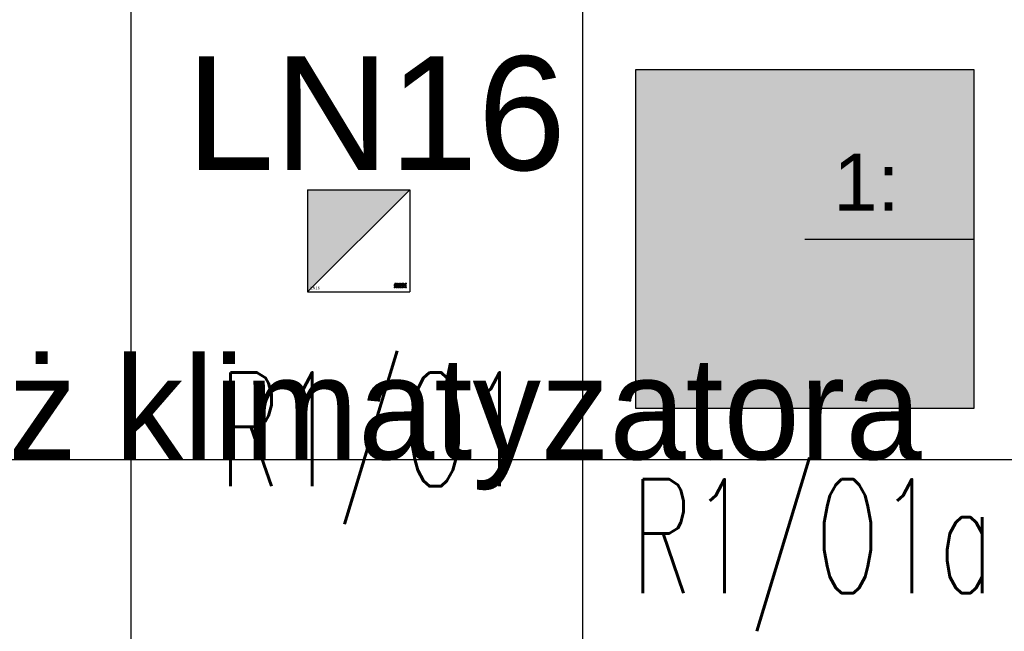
# Model space of a CAD drawing. Header units: millimetres. Extents: x -94648 to 68781, y -29623 to 11990.
# Tile 26 of 181: x -36399 to -36226, y -13972 to -13864. Entities that reach past the tile are written whole.
import ezdxf
from ezdxf.enums import TextEntityAlignment as Align

# ---------------------------------------------------------------- set-up
doc = ezdxf.new("R2010")
doc.units = ezdxf.units.MM
doc.linetypes.add('BUD', pattern=[0])
for name, color, linetype in [('-podklad', 8, 'Continuous'), ('AX - OPISY', 3, 'Continuous'), ('AX - OPRAWY  EWAKUACYJNE', 5, 'Continuous'), ('HATCH', 204, 'Continuous'), ('rexp_Leuchten_Besch', 7, 'Continuous'), ('rexp_Oprawy', 7, 'Continuous')]:
    doc.layers.add(name, color=color, linetype=linetype)
for name, color, linetype, lineweight in [('6_TEXTS', 7, 'Continuous', 13), ('AX - ADRESACJA', 4, 'Continuous', 5), ('IE_oswietlenie_nr_obw', 51, 'Continuous', 20)]:
    doc.layers.add(name, color=color, linetype=linetype, lineweight=lineweight)
doc.styles.add('ARIAL 1.0', font='arial.ttf')
doc.styles.add('ROMANS', font='romans.shx', dxfattribs={"width": 0.75, "height": 10})
doc.styles.get("Standard").update_dxf_attribs({"font": 'arial.ttf'})
doc.styles.add('temp', font='tahoma.ttf', dxfattribs={"height": 12})

# ---------------------------------------------------------------- blocks, each defined once
blk = doc.blocks.new('Goscim_parter')
at = {"layer": 'HATCH', "linetype": 'BUD'}
h = blk.add_hatch(dxfattribs=at)
h.set_pattern_fill('ANSI37', color=8, scale=25, angle=45)
h.set_pattern_definition([(90, (-45348.77, -1321.09), (-79.375, 0), []), (180, (-45348.77, -1321.09), (0, -79.375), [])])
h.paths.add_polyline_path([(-36586.06, -12833.74), (-36586.06, -14283.74), (-35303.06, -14283.74), (-35303.06, -12833.74)])
at = {"layer": '6_TEXTS', "color": 8, "insert": (-36240.45, -13923.65), "char_height": 18, "width": 364.9326, "attachment_point": 3, "style": 'temp'}
blk.add_mtext('{\\fCentury Gothic|b0|i0|c238|p34;montaż klimatyzatora}', dxfattribs=at)
blk = doc.blocks.new('rexp_lib_5')
at = {"layer": 'rexp_Oprawy', "true_color": 0xffff00}
blk.add_hatch(color=2, dxfattribs=at).paths.add_polyline_path([(-0.2975, -0.2975), (0.2975, -0.2975), (0.2975, 0.2975), (-0.2975, 0.2975)])
at = {"layer": 'rexp_Oprawy', "color": 2, "true_color": 0xffff00}
blk.add_lwpolyline([(-0.2975, -0.2975), (0.2975, -0.2975), (0.2975, 0.2975), (-0.2975, 0.2975)], close=True, dxfattribs=at)
at = {"layer": 'rexp_Oprawy', "color": 7}
blk.add_lwpolyline([(-0.2975, -0.2975), (0.2975, -0.2975), (0.2975, 0.2975), (-0.2975, 0.2975)], close=True, dxfattribs=at)
blk.add_lwpolyline([(0, 0), (0.2975, 0)], dxfattribs=at)
at = {"layer": 'rexp_Leuchten_Besch', "flags": 8}
blk.add_attdef('Label', (0.05, 0.05), '', height=0.1, dxfattribs=at)
blk = doc.blocks.new('AX - OPRAWY')
at = {"layer": 'AX - OPRAWY  EWAKUACYJNE', "lineweight": 5}
for points in [[(2911.5, 461.85), (2911.5, 461.56), (2911.67, 461.38), (2912.19, 461.38), (2912.36, 461.53), (2912.36, 462.2), (2912.13, 462.42), (2911.65, 462.42), (2911.65, 462.27), (2912.07, 462.27), (2912.21, 462.14), (2912.21, 461.59), (2912.13, 461.52), (2911.74, 461.52), (2911.65, 461.62), (2911.65, 461.79), (2911.73, 461.88), (2912.07, 461.88), (2912.07, 462.02), (2911.67, 462.02)], [(2911.5, 461.08), (2911.5, 460.82), (2911.69, 460.82), (2911.69, 460.85), (2911.53, 460.85), (2911.53, 460.94), (2911.67, 460.94), (2911.67, 460.96), (2911.53, 460.96), (2911.53, 461.05), (2911.69, 461.05), (2911.69, 461.08)], [(2911.75, 461.08), (2911.75, 460.82), (2911.78, 460.82), (2911.78, 461.03), (2911.87, 460.89), (2911.87, 460.89), (2911.97, 461.03), (2911.97, 460.82), (2912, 460.82), (2912, 461.08), (2911.97, 461.08), (2911.87, 460.94), (2911.78, 461.08)], [(2912.06, 461.08), (2912.06, 460.82), (2912.25, 460.82), (2912.25, 460.85), (2912.09, 460.85), (2912.09, 460.94), (2912.23, 460.94), (2912.23, 460.96), (2912.09, 460.96), (2912.09, 461.05), (2912.25, 461.05), (2912.25, 461.08)], [(2912.56, 460.95), (2912.56, 460.94), (2912.56, 460.93), (2912.56, 460.93), (2912.56, 460.92), (2912.57, 460.91), (2912.57, 460.91), (2912.57, 460.9), (2912.57, 460.9), (2912.57, 460.89), (2912.58, 460.88), (2912.58, 460.88), (2912.58, 460.87), (2912.59, 460.87), (2912.59, 460.86), (2912.59, 460.86), (2912.6, 460.85), (2912.6, 460.85), (2912.61, 460.84), (2912.61, 460.84), (2912.62, 460.84), (2912.62, 460.83), (2912.63, 460.83), (2912.63, 460.83), (2912.64, 460.82), (2912.65, 460.82), (2912.65, 460.82), (2912.66, 460.82), (2912.67, 460.82), (2912.67, 460.82), (2912.68, 460.82), (2912.69, 460.81), (2912.69, 460.81), (2912.7, 460.81), (2912.71, 460.82), (2912.72, 460.82), (2912.73, 460.82), (2912.73, 460.82), (2912.74, 460.82), (2912.75, 460.82), (2912.75, 460.83), (2912.76, 460.83), (2912.77, 460.83), (2912.77, 460.84), (2912.78, 460.84), (2912.78, 460.84), (2912.79, 460.85), (2912.79, 460.85), (2912.8, 460.85), (2912.8, 460.96), (2912.69, 460.96), (2912.69, 460.93), (2912.77, 460.93), (2912.77, 460.87), (2912.77, 460.86), (2912.76, 460.86), (2912.76, 460.86), (2912.76, 460.86), (2912.75, 460.85), (2912.75, 460.85), (2912.74, 460.85), (2912.74, 460.85), (2912.73, 460.85), (2912.73, 460.85), (2912.72, 460.84), (2912.72, 460.84), (2912.71, 460.84), (2912.71, 460.84), (2912.7, 460.84), (2912.7, 460.84), (2912.69, 460.84), (2912.68, 460.84), (2912.68, 460.84), (2912.67, 460.84), (2912.67, 460.84), (2912.66, 460.85), (2912.66, 460.85), (2912.65, 460.85), (2912.65, 460.85), (2912.64, 460.85), (2912.64, 460.86), (2912.64, 460.86), (2912.63, 460.86), (2912.63, 460.86), (2912.62, 460.87), (2912.62, 460.87), (2912.62, 460.88), (2912.61, 460.88), (2912.61, 460.88), (2912.61, 460.89), (2912.61, 460.89), (2912.6, 460.9), (2912.6, 460.9), (2912.6, 460.91), (2912.6, 460.91), (2912.6, 460.92), (2912.6, 460.92), (2912.59, 460.93), (2912.59, 460.93), (2912.59, 460.94), (2912.59, 460.94), (2912.59, 460.95), (2912.59, 460.95), (2912.59, 460.96), (2912.59, 460.96), (2912.59, 460.97), (2912.59, 460.97), (2912.6, 460.98), (2912.6, 460.98), (2912.6, 460.99), (2912.6, 460.99), (2912.6, 461), (2912.6, 461), (2912.61, 461), (2912.61, 461.01), (2912.61, 461.01), (2912.61, 461.02), (2912.62, 461.02), (2912.62, 461.02), (2912.62, 461.03), (2912.63, 461.03), (2912.63, 461.04), (2912.63, 461.04), (2912.64, 461.04), (2912.64, 461.04), (2912.65, 461.05), (2912.65, 461.05), (2912.66, 461.05), (2912.66, 461.05), (2912.67, 461.05), (2912.67, 461.05), (2912.68, 461.06), (2912.68, 461.06), (2912.69, 461.06), (2912.69, 461.06), (2912.7, 461.06), (2912.7, 461.06), (2912.71, 461.06), (2912.72, 461.05), (2912.72, 461.05), (2912.73, 461.05), (2912.73, 461.05), (2912.74, 461.05), (2912.74, 461.05), (2912.75, 461.04), (2912.75, 461.04), (2912.76, 461.04), (2912.76, 461.04), (2912.76, 461.03), (2912.77, 461.03), (2912.77, 461.03), (2912.79, 461.05), (2912.78, 461.05), (2912.78, 461.06), (2912.77, 461.06), (2912.77, 461.06), (2912.76, 461.07), (2912.76, 461.07), (2912.75, 461.07), (2912.75, 461.07), (2912.74, 461.08), (2912.74, 461.08), (2912.73, 461.08), (2912.72, 461.08), (2912.72, 461.08), (2912.71, 461.08), (2912.7, 461.08), (2912.69, 461.08), (2912.69, 461.08), (2912.68, 461.08), (2912.67, 461.08), (2912.66, 461.08), (2912.66, 461.08), (2912.65, 461.08), (2912.65, 461.08), (2912.64, 461.07), (2912.63, 461.07), (2912.63, 461.07), (2912.62, 461.06), (2912.62, 461.06), (2912.61, 461.06), (2912.61, 461.05), (2912.6, 461.05), (2912.6, 461.04), (2912.59, 461.04), (2912.59, 461.03), (2912.59, 461.03), (2912.58, 461.02), (2912.58, 461.02), (2912.58, 461.01), (2912.57, 461.01), (2912.57, 461), (2912.57, 460.99), (2912.57, 460.99), (2912.57, 460.98), (2912.56, 460.98), (2912.56, 460.97), (2912.56, 460.96), (2912.56, 460.96), (2912.56, 460.95)], [(2912.58, 461.53), (2912.74, 461.38), (2913.09, 461.38), (2913.19, 461.48), (2913.3, 461.38), (2913.63, 461.38), (2913.8, 461.53), (2913.8, 462.42), (2913.65, 462.42), (2913.65, 461.59), (2913.58, 461.52), (2913.35, 461.52), (2913.26, 461.61), (2913.26, 462.42), (2913.12, 462.42), (2913.12, 461.61), (2913.03, 461.52), (2912.8, 461.52), (2912.72, 461.59), (2912.72, 462.42), (2912.58, 462.42)], [(2912.85, 461.08), (2912.85, 460.82), (2913.04, 460.82), (2913.04, 460.85), (2912.88, 460.85), (2912.88, 460.94), (2913.02, 460.94), (2913.02, 460.96), (2912.88, 460.96), (2912.88, 461.05), (2913.04, 461.05), (2913.04, 461.08)], [(2913.1, 461.08), (2913.1, 460.82), (2913.13, 460.82), (2913.13, 461.03), (2913.3, 460.82), (2913.32, 460.82), (2913.32, 461.08), (2913.29, 461.08), (2913.29, 460.87), (2913.13, 461.08)], [(2913.36, 460.95), (2913.36, 460.94), (2913.36, 460.93), (2913.36, 460.93), (2913.36, 460.92), (2913.36, 460.91), (2913.37, 460.91), (2913.37, 460.9), (2913.37, 460.9), (2913.37, 460.89), (2913.37, 460.88), (2913.38, 460.88), (2913.38, 460.87), (2913.38, 460.87), (2913.39, 460.86), (2913.39, 460.86), (2913.4, 460.85), (2913.4, 460.85), (2913.41, 460.84), (2913.41, 460.84), (2913.42, 460.84), (2913.42, 460.83), (2913.43, 460.83), (2913.43, 460.83), (2913.44, 460.82), (2913.44, 460.82), (2913.45, 460.82), (2913.46, 460.82), (2913.46, 460.82), (2913.47, 460.82), (2913.48, 460.82), (2913.48, 460.81), (2913.49, 460.81), (2913.5, 460.81), (2913.51, 460.82), (2913.51, 460.82), (2913.52, 460.82), (2913.53, 460.82), (2913.54, 460.82), (2913.54, 460.82), (2913.55, 460.83), (2913.56, 460.83), (2913.56, 460.83), (2913.57, 460.84), (2913.57, 460.84), (2913.58, 460.85), (2913.58, 460.85), (2913.59, 460.86), (2913.59, 460.86), (2913.58, 460.88), (2913.57, 460.87), (2913.57, 460.87), (2913.56, 460.87), (2913.56, 460.86), (2913.55, 460.86), (2913.55, 460.86), (2913.54, 460.85), (2913.54, 460.85), (2913.53, 460.85), (2913.53, 460.85), (2913.52, 460.85), (2913.52, 460.84), (2913.51, 460.84), (2913.5, 460.84), (2913.5, 460.84), (2913.49, 460.84), (2913.49, 460.84), (2913.48, 460.84), (2913.48, 460.84), (2913.47, 460.84), (2913.47, 460.84), (2913.46, 460.85), (2913.46, 460.85), (2913.45, 460.85), (2913.45, 460.85), (2913.44, 460.85), (2913.44, 460.86), (2913.43, 460.86), (2913.43, 460.86), (2913.43, 460.87), (2913.42, 460.87), (2913.42, 460.87), (2913.42, 460.88), (2913.41, 460.88), (2913.41, 460.88), (2913.41, 460.89), (2913.4, 460.89), (2913.4, 460.9), (2913.4, 460.9), (2913.4, 460.91), (2913.4, 460.91), (2913.39, 460.92), (2913.39, 460.92), (2913.39, 460.93), (2913.39, 460.93), (2913.39, 460.94), (2913.39, 460.94), (2913.39, 460.95), (2913.39, 460.95), (2913.39, 460.96), (2913.39, 460.96), (2913.39, 460.97), (2913.39, 460.97), (2913.39, 460.98), (2913.39, 460.98), (2913.4, 460.99), (2913.4, 460.99), (2913.4, 461), (2913.4, 461), (2913.4, 461.01), (2913.41, 461.01), (2913.41, 461.01), (2913.41, 461.02), (2913.42, 461.02), (2913.42, 461.03), (2913.42, 461.03), (2913.43, 461.03), (2913.43, 461.04), (2913.43, 461.04), (2913.44, 461.04), (2913.44, 461.04), (2913.45, 461.05), (2913.45, 461.05), (2913.46, 461.05), (2913.46, 461.05), (2913.47, 461.05), (2913.47, 461.05), (2913.48, 461.06), (2913.48, 461.06), (2913.49, 461.06), (2913.49, 461.06), (2913.5, 461.06), (2913.5, 461.06), (2913.51, 461.06), (2913.52, 461.05), (2913.52, 461.05), (2913.53, 461.05), (2913.53, 461.05), (2913.54, 461.05), (2913.54, 461.04), (2913.55, 461.04), (2913.55, 461.04), (2913.56, 461.04), (2913.56, 461.03), (2913.56, 461.03), (2913.57, 461.02), (2913.57, 461.02), (2913.59, 461.04), (2913.59, 461.05), (2913.58, 461.05), (2913.58, 461.06), (2913.57, 461.06), (2913.57, 461.06), (2913.56, 461.07), (2913.56, 461.07), (2913.55, 461.07), (2913.54, 461.07), (2913.54, 461.08), (2913.53, 461.08), (2913.52, 461.08), (2913.52, 461.08), (2913.51, 461.08), (2913.5, 461.08), (2913.49, 461.08), (2913.48, 461.08), (2913.48, 461.08), (2913.47, 461.08), (2913.46, 461.08), (2913.46, 461.08), (2913.45, 461.08), (2913.44, 461.08), (2913.44, 461.07), (2913.43, 461.07), (2913.43, 461.07), (2913.42, 461.06), (2913.42, 461.06), (2913.41, 461.06), (2913.41, 461.05), (2913.4, 461.05), (2913.4, 461.04), (2913.39, 461.04), (2913.39, 461.03), (2913.38, 461.03), (2913.38, 461.02), (2913.38, 461.02), (2913.37, 461.01), (2913.37, 461.01), (2913.37, 461), (2913.37, 461), (2913.37, 460.99), (2913.36, 460.98), (2913.36, 460.98), (2913.36, 460.97), (2913.36, 460.96), (2913.36, 460.96), (2913.36, 460.95)], [(2913.61, 461.08), (2913.72, 460.92), (2913.72, 460.82), (2913.75, 460.82), (2913.75, 460.92), (2913.86, 461.08), (2913.82, 461.08), (2913.73, 460.95), (2913.65, 461.08)], [(2915.19, 461.96), (2914.99, 462.16), (2914.99, 461.95), (2915.08, 461.86), (2914.75, 461.52), (2914.31, 461.52), (2914.16, 461.66), (2914.16, 462.14), (2914.31, 462.27), (2914.67, 462.27), (2914.77, 462.18), (2914.77, 462.04), (2914.67, 461.95), (2914.31, 461.95), (2914.31, 461.81), (2914.73, 461.81), (2914.92, 461.98), (2914.92, 462.23), (2914.73, 462.42), (2914.25, 462.42), (2914.02, 462.2), (2914.02, 461.6), (2914.25, 461.38), (2914.81, 461.38), (2915.19, 461.76), (2915.57, 461.38), (2915.77, 461.38), (2915.29, 461.86), (2915.6, 462.17), (2915.6, 462.02), (2915.75, 462.02), (2915.75, 462.42), (2915.34, 462.42), (2915.34, 462.27), (2915.5, 462.27)], [(2914.02, 461.6), (2914.25, 461.38), (2914.81, 461.38), (2915.19, 461.76), (2915.57, 461.38), (2915.77, 461.38), (2915.29, 461.86), (2915.6, 462.17), (2915.6, 462.02), (2915.75, 462.02), (2915.75, 462.42), (2915.34, 462.42), (2915.34, 462.27), (2915.5, 462.27), (2915.19, 461.96), (2914.99, 462.16), (2914.99, 461.95), (2915.08, 461.86), (2914.75, 461.52), (2914.31, 461.52), (2914.16, 461.66), (2914.16, 462.14), (2914.31, 462.27), (2914.67, 462.27), (2914.77, 462.18), (2914.77, 462.04), (2914.67, 461.95), (2914.31, 461.95), (2914.31, 461.81), (2914.73, 461.81), (2914.92, 461.98), (2914.92, 462.23), (2914.73, 462.42), (2914.25, 462.42), (2914.02, 462.2)], [(2914.04, 461.08), (2914.04, 460.82), (2914.21, 460.82), (2914.21, 460.85), (2914.07, 460.85), (2914.07, 461.08)], [(2914.27, 461.08), (2914.27, 460.82), (2914.3, 460.82), (2914.3, 461.08)], [(2914.34, 460.95), (2914.34, 460.94), (2914.34, 460.93), (2914.34, 460.93), (2914.35, 460.92), (2914.35, 460.91), (2914.35, 460.91), (2914.35, 460.9), (2914.35, 460.9), (2914.35, 460.89), (2914.36, 460.88), (2914.36, 460.88), (2914.36, 460.87), (2914.37, 460.87), (2914.37, 460.86), (2914.37, 460.86), (2914.38, 460.85), (2914.38, 460.85), (2914.39, 460.84), (2914.39, 460.84), (2914.4, 460.84), (2914.4, 460.83), (2914.41, 460.83), (2914.41, 460.83), (2914.42, 460.82), (2914.43, 460.82), (2914.43, 460.82), (2914.44, 460.82), (2914.45, 460.82), (2914.45, 460.82), (2914.46, 460.82), (2914.47, 460.81), (2914.48, 460.81), (2914.48, 460.81), (2914.49, 460.82), (2914.5, 460.82), (2914.51, 460.82), (2914.51, 460.82), (2914.52, 460.82), (2914.53, 460.82), (2914.54, 460.83), (2914.54, 460.83), (2914.55, 460.83), (2914.55, 460.84), (2914.56, 460.84), (2914.57, 460.84), (2914.57, 460.85), (2914.58, 460.85), (2914.58, 460.85), (2914.58, 460.96), (2914.47, 460.96), (2914.47, 460.93), (2914.55, 460.93), (2914.55, 460.87), (2914.55, 460.86), (2914.54, 460.86), (2914.54, 460.86), (2914.54, 460.86), (2914.53, 460.85), (2914.53, 460.85), (2914.52, 460.85), (2914.52, 460.85), (2914.51, 460.85), (2914.51, 460.85), (2914.5, 460.84), (2914.5, 460.84), (2914.49, 460.84), (2914.49, 460.84), (2914.48, 460.84), (2914.48, 460.84), (2914.47, 460.84), (2914.47, 460.84), (2914.46, 460.84), (2914.45, 460.84), (2914.45, 460.84), (2914.44, 460.85), (2914.44, 460.85), (2914.43, 460.85), (2914.43, 460.85), (2914.42, 460.85), (2914.42, 460.86), (2914.42, 460.86), (2914.41, 460.86), (2914.41, 460.86), (2914.4, 460.87), (2914.4, 460.87), (2914.4, 460.88), (2914.4, 460.88), (2914.39, 460.88), (2914.39, 460.89), (2914.39, 460.89), (2914.38, 460.9), (2914.38, 460.9), (2914.38, 460.91), (2914.38, 460.91), (2914.38, 460.92), (2914.38, 460.92), (2914.38, 460.93), (2914.37, 460.93), (2914.37, 460.94), (2914.37, 460.94), (2914.37, 460.95), (2914.37, 460.95), (2914.37, 460.96), (2914.37, 460.96), (2914.37, 460.97), (2914.38, 460.97), (2914.38, 460.98), (2914.38, 460.98), (2914.38, 460.99), (2914.38, 460.99), (2914.38, 461), (2914.38, 461), (2914.39, 461), (2914.39, 461.01), (2914.39, 461.01), (2914.4, 461.02), (2914.4, 461.02), (2914.4, 461.02), (2914.4, 461.03), (2914.41, 461.03), (2914.41, 461.04), (2914.42, 461.04), (2914.42, 461.04), (2914.42, 461.04), (2914.43, 461.05), (2914.43, 461.05), (2914.44, 461.05), (2914.44, 461.05), (2914.45, 461.05), (2914.45, 461.05), (2914.46, 461.06), (2914.46, 461.06), (2914.47, 461.06), (2914.47, 461.06), (2914.48, 461.06), (2914.49, 461.06), (2914.49, 461.06), (2914.5, 461.05), (2914.5, 461.05), (2914.51, 461.05), (2914.51, 461.05), (2914.52, 461.05), (2914.52, 461.05), (2914.53, 461.04), (2914.53, 461.04), (2914.54, 461.04), (2914.54, 461.04), (2914.54, 461.03), (2914.55, 461.03), (2914.55, 461.03), (2914.57, 461.05), (2914.57, 461.05), (2914.56, 461.06), (2914.56, 461.06), (2914.55, 461.06), (2914.55, 461.07), (2914.54, 461.07), (2914.53, 461.07), (2914.53, 461.07), (2914.52, 461.08), (2914.52, 461.08), (2914.51, 461.08), (2914.5, 461.08), (2914.5, 461.08), (2914.49, 461.08), (2914.48, 461.08), (2914.47, 461.08), (2914.47, 461.08), (2914.46, 461.08), (2914.45, 461.08), (2914.45, 461.08), (2914.44, 461.08), (2914.43, 461.08), (2914.43, 461.08), (2914.42, 461.07), (2914.41, 461.07), (2914.41, 461.07), (2914.4, 461.06), (2914.4, 461.06), (2914.39, 461.06), (2914.39, 461.05), (2914.38, 461.05), (2914.38, 461.04), (2914.37, 461.04), (2914.37, 461.03), (2914.37, 461.03), (2914.36, 461.02), (2914.36, 461.02), (2914.36, 461.01), (2914.35, 461.01), (2914.35, 461), (2914.35, 460.99), (2914.35, 460.99), (2914.35, 460.98), (2914.35, 460.98), (2914.34, 460.97), (2914.34, 460.96), (2914.34, 460.96), (2914.34, 460.95)], [(2914.63, 461.08), (2914.63, 460.82), (2914.66, 460.82), (2914.66, 460.94), (2914.81, 460.94), (2914.81, 460.82), (2914.84, 460.82), (2914.84, 461.08), (2914.81, 461.08), (2914.81, 460.96), (2914.66, 460.96), (2914.66, 461.08)], [(2914.89, 461.05), (2914.89, 461.08), (2915.09, 461.08), (2915.09, 461.05), (2915, 461.05), (2915, 460.82), (2914.98, 460.82), (2914.98, 461.05)], [(2915.15, 461.08), (2915.15, 460.82), (2915.18, 460.82), (2915.18, 461.08)], [(2915.24, 461.08), (2915.24, 460.82), (2915.27, 460.82), (2915.27, 461.03), (2915.44, 460.82), (2915.46, 460.82), (2915.46, 461.08), (2915.43, 461.08), (2915.43, 460.87), (2915.27, 461.08)], [(2915.51, 460.95), (2915.51, 460.94), (2915.51, 460.93), (2915.51, 460.93), (2915.51, 460.92), (2915.51, 460.91), (2915.51, 460.91), (2915.52, 460.9), (2915.52, 460.9), (2915.52, 460.89), (2915.52, 460.88), (2915.53, 460.88), (2915.53, 460.87), (2915.53, 460.87), (2915.54, 460.86), (2915.54, 460.86), (2915.54, 460.85), (2915.55, 460.85), (2915.55, 460.84), (2915.56, 460.84), (2915.56, 460.84), (2915.57, 460.83), (2915.57, 460.83), (2915.58, 460.83), (2915.59, 460.82), (2915.59, 460.82), (2915.6, 460.82), (2915.6, 460.82), (2915.61, 460.82), (2915.62, 460.82), (2915.63, 460.82), (2915.63, 460.81), (2915.64, 460.81), (2915.65, 460.81), (2915.66, 460.82), (2915.66, 460.82), (2915.67, 460.82), (2915.68, 460.82), (2915.69, 460.82), (2915.69, 460.82), (2915.7, 460.83), (2915.71, 460.83), (2915.71, 460.83), (2915.72, 460.84), (2915.72, 460.84), (2915.73, 460.84), (2915.74, 460.85), (2915.74, 460.85), (2915.74, 460.85), (2915.74, 460.96), (2915.64, 460.96), (2915.64, 460.93), (2915.72, 460.93), (2915.72, 460.87), (2915.71, 460.86), (2915.71, 460.86), (2915.71, 460.86), (2915.7, 460.86), (2915.7, 460.85), (2915.69, 460.85), (2915.69, 460.85), (2915.68, 460.85), (2915.68, 460.85), (2915.67, 460.85), (2915.67, 460.84), (2915.66, 460.84), (2915.66, 460.84), (2915.65, 460.84), (2915.65, 460.84), (2915.64, 460.84), (2915.64, 460.84), (2915.63, 460.84), (2915.62, 460.84), (2915.62, 460.84), (2915.61, 460.84), (2915.61, 460.85), (2915.6, 460.85), (2915.6, 460.85), (2915.59, 460.85), (2915.59, 460.85), (2915.59, 460.86), (2915.58, 460.86), (2915.58, 460.86), (2915.57, 460.86), (2915.57, 460.87), (2915.57, 460.87), (2915.56, 460.88), (2915.56, 460.88), (2915.56, 460.88), (2915.55, 460.89), (2915.55, 460.89), (2915.55, 460.9), (2915.55, 460.9), (2915.55, 460.91), (2915.54, 460.91), (2915.54, 460.92), (2915.54, 460.92), (2915.54, 460.93), (2915.54, 460.93), (2915.54, 460.94), (2915.54, 460.94), (2915.54, 460.95), (2915.54, 460.95), (2915.54, 460.96), (2915.54, 460.96), (2915.54, 460.97), (2915.54, 460.97), (2915.54, 460.98), (2915.54, 460.98), (2915.54, 460.99), (2915.55, 460.99), (2915.55, 461), (2915.55, 461), (2915.55, 461), (2915.55, 461.01), (2915.56, 461.01), (2915.56, 461.02), (2915.56, 461.02), (2915.57, 461.02), (2915.57, 461.03), (2915.57, 461.03), (2915.58, 461.04), (2915.58, 461.04), (2915.58, 461.04), (2915.59, 461.04), (2915.59, 461.05), (2915.6, 461.05), (2915.6, 461.05), (2915.61, 461.05), (2915.61, 461.05), (2915.62, 461.05), (2915.62, 461.06), (2915.63, 461.06), (2915.63, 461.06), (2915.64, 461.06), (2915.64, 461.06), (2915.65, 461.06), (2915.66, 461.06), (2915.66, 461.05), (2915.67, 461.05), (2915.67, 461.05), (2915.68, 461.05), (2915.68, 461.05), (2915.69, 461.05), (2915.69, 461.04), (2915.7, 461.04), (2915.7, 461.04), (2915.71, 461.04), (2915.71, 461.03), (2915.71, 461.03), (2915.72, 461.03), (2915.74, 461.05), (2915.73, 461.05), (2915.73, 461.06), (2915.72, 461.06), (2915.72, 461.06), (2915.71, 461.07), (2915.71, 461.07), (2915.7, 461.07), (2915.69, 461.07), (2915.69, 461.08), (2915.68, 461.08), (2915.68, 461.08), (2915.67, 461.08), (2915.66, 461.08), (2915.65, 461.08), (2915.65, 461.08), (2915.64, 461.08), (2915.63, 461.08), (2915.62, 461.08), (2915.62, 461.08), (2915.61, 461.08), (2915.6, 461.08), (2915.6, 461.08), (2915.59, 461.08), (2915.59, 461.07), (2915.58, 461.07), (2915.57, 461.07), (2915.57, 461.06), (2915.56, 461.06), (2915.56, 461.06), (2915.55, 461.05), (2915.55, 461.05), (2915.54, 461.04), (2915.54, 461.04), (2915.54, 461.03), (2915.53, 461.03), (2915.53, 461.02), (2915.53, 461.02), (2915.52, 461.01), (2915.52, 461.01), (2915.52, 461), (2915.52, 460.99), (2915.51, 460.99), (2915.51, 460.98), (2915.51, 460.98), (2915.51, 460.97), (2915.51, 460.96), (2915.51, 460.96), (2915.51, 460.95)]]:
    blk.add_hatch(color=251, dxfattribs=at).paths.add_polyline_path(points)
h = blk.add_hatch(color=251, dxfattribs=at)
h.paths.add_polyline_path([(2912.31, 461.08), (2912.31, 460.82), (2912.34, 460.82), (2912.34, 460.92), (2912.42, 460.92), (2912.49, 460.82), (2912.53, 460.82), (2912.45, 460.93), (2912.46, 460.93), (2912.46, 460.93), (2912.47, 460.93), (2912.48, 460.93), (2912.48, 460.94), (2912.48, 460.94), (2912.49, 460.94), (2912.49, 460.94), (2912.49, 460.94), (2912.49, 460.95), (2912.5, 460.95), (2912.5, 460.95), (2912.5, 460.95), (2912.5, 460.95), (2912.51, 460.96), (2912.51, 460.96), (2912.51, 460.96), (2912.51, 460.97), (2912.51, 460.97), (2912.51, 460.97), (2912.51, 460.98), (2912.52, 460.98), (2912.52, 460.98), (2912.52, 460.99), (2912.52, 460.99), (2912.52, 460.99), (2912.52, 461), (2912.52, 461), (2912.52, 461), (2912.52, 461.01), (2912.52, 461.01), (2912.52, 461.01), (2912.52, 461.02), (2912.52, 461.02), (2912.52, 461.02), (2912.51, 461.03), (2912.51, 461.03), (2912.51, 461.03), (2912.51, 461.04), (2912.51, 461.04), (2912.51, 461.04), (2912.51, 461.05), (2912.5, 461.05), (2912.5, 461.05), (2912.5, 461.05), (2912.5, 461.06), (2912.49, 461.06), (2912.49, 461.06), (2912.48, 461.06), (2912.48, 461.07), (2912.48, 461.07), (2912.47, 461.07), (2912.47, 461.07), (2912.46, 461.07), (2912.46, 461.08), (2912.45, 461.08), (2912.45, 461.08), (2912.44, 461.08), (2912.44, 461.08), (2912.43, 461.08), (2912.42, 461.08)])
h.paths.add_polyline_path([(2912.34, 460.95), (2912.34, 461.05), (2912.42, 461.05), (2912.43, 461.05), (2912.44, 461.05), (2912.44, 461.05), (2912.45, 461.05), (2912.46, 461.05), (2912.46, 461.04), (2912.46, 461.04), (2912.47, 461.04), (2912.47, 461.04), (2912.47, 461.04), (2912.47, 461.04), (2912.48, 461.03), (2912.48, 461.03), (2912.48, 461.03), (2912.48, 461.03), (2912.48, 461.03), (2912.48, 461.02), (2912.48, 461.02), (2912.49, 461.02), (2912.49, 461.02), (2912.49, 461.01), (2912.49, 461.01), (2912.49, 461.01), (2912.49, 461.01), (2912.49, 461), (2912.49, 461), (2912.49, 461), (2912.49, 461), (2912.49, 460.99), (2912.49, 460.99), (2912.49, 460.99), (2912.49, 460.99), (2912.49, 460.98), (2912.49, 460.98), (2912.48, 460.98), (2912.48, 460.98), (2912.48, 460.97), (2912.48, 460.97), (2912.48, 460.97), (2912.48, 460.97), (2912.47, 460.96), (2912.47, 460.96), (2912.47, 460.96), (2912.47, 460.96), (2912.47, 460.96), (2912.46, 460.96), (2912.46, 460.95), (2912.46, 460.95), (2912.45, 460.95), (2912.45, 460.95), (2912.45, 460.95), (2912.44, 460.95), (2912.44, 460.95), (2912.43, 460.95), (2912.42, 460.95)], flags=16)
at = {"layer": 'AX - OPRAWY  EWAKUACYJNE', "color": 251, "lineweight": 5}
for points in [[(2911.65, 462.42), (2911.65, 462.27), (2912.07, 462.27), (2912.21, 462.14), (2912.21, 461.59), (2912.13, 461.52), (2911.74, 461.52), (2911.65, 461.62), (2911.65, 461.79), (2911.73, 461.88), (2912.07, 461.88), (2912.07, 462.02), (2911.67, 462.02), (2911.5, 461.85), (2911.5, 461.56), (2911.67, 461.38), (2912.19, 461.38), (2912.36, 461.53), (2912.36, 462.2), (2912.13, 462.42), (2911.65, 462.42)], [(2911.5, 461.08), (2911.69, 461.08), (2911.69, 461.05), (2911.53, 461.05), (2911.53, 460.96), (2911.67, 460.96), (2911.67, 460.94), (2911.53, 460.94), (2911.53, 460.85), (2911.69, 460.85), (2911.69, 460.82), (2911.5, 460.82), (2911.5, 461.08)], [(2911.75, 461.08), (2911.78, 461.08), (2911.87, 460.94), (2911.97, 461.08), (2912, 461.08), (2912, 460.82), (2911.97, 460.82), (2911.97, 461.03), (2911.87, 460.89), (2911.87, 460.89), (2911.78, 461.03), (2911.78, 460.82), (2911.75, 460.82), (2911.75, 461.08)], [(2912.06, 461.08), (2912.25, 461.08), (2912.25, 461.05), (2912.09, 461.05), (2912.09, 460.96), (2912.23, 460.96), (2912.23, 460.94), (2912.09, 460.94), (2912.09, 460.85), (2912.25, 460.85), (2912.25, 460.82), (2912.06, 460.82), (2912.06, 461.08)], [(2912.31, 461.08), (2912.42, 461.08), (2912.43, 461.08), (2912.44, 461.08), (2912.44, 461.08), (2912.45, 461.08), (2912.45, 461.08), (2912.46, 461.08), (2912.46, 461.07), (2912.47, 461.07), (2912.47, 461.07), (2912.48, 461.07), (2912.48, 461.07), (2912.48, 461.06), (2912.49, 461.06), (2912.49, 461.06), (2912.5, 461.06), (2912.5, 461.05), (2912.5, 461.05), (2912.5, 461.05), (2912.51, 461.05), (2912.51, 461.04), (2912.51, 461.04), (2912.51, 461.04), (2912.51, 461.03), (2912.51, 461.03), (2912.51, 461.03), (2912.52, 461.02), (2912.52, 461.02), (2912.52, 461.02), (2912.52, 461.01), (2912.52, 461.01), (2912.52, 461.01), (2912.52, 461), (2912.52, 461), (2912.52, 461), (2912.52, 460.99), (2912.52, 460.99), (2912.52, 460.99), (2912.52, 460.98), (2912.52, 460.98), (2912.51, 460.98), (2912.51, 460.97), (2912.51, 460.97), (2912.51, 460.97), (2912.51, 460.96), (2912.51, 460.96), (2912.51, 460.96), (2912.5, 460.95), (2912.5, 460.95), (2912.5, 460.95), (2912.5, 460.95), (2912.49, 460.95), (2912.49, 460.94), (2912.49, 460.94), (2912.49, 460.94), (2912.48, 460.94), (2912.48, 460.94), (2912.48, 460.93), (2912.47, 460.93), (2912.46, 460.93), (2912.46, 460.93), (2912.45, 460.93), (2912.53, 460.82), (2912.49, 460.82), (2912.42, 460.92), (2912.34, 460.92), (2912.34, 460.82), (2912.31, 460.82), (2912.31, 461.08)], [(2912.42, 460.95), (2912.43, 460.95), (2912.44, 460.95), (2912.44, 460.95), (2912.45, 460.95), (2912.45, 460.95), (2912.45, 460.95), (2912.46, 460.95), (2912.46, 460.95), (2912.46, 460.96), (2912.47, 460.96), (2912.47, 460.96), (2912.47, 460.96), (2912.47, 460.96), (2912.47, 460.96), (2912.48, 460.97), (2912.48, 460.97), (2912.48, 460.97), (2912.48, 460.97), (2912.48, 460.98), (2912.48, 460.98), (2912.49, 460.98), (2912.49, 460.98), (2912.49, 460.99), (2912.49, 460.99), (2912.49, 460.99), (2912.49, 460.99), (2912.49, 461), (2912.49, 461), (2912.49, 461), (2912.49, 461), (2912.49, 461.01), (2912.49, 461.01), (2912.49, 461.01), (2912.49, 461.01), (2912.49, 461.02), (2912.49, 461.02), (2912.48, 461.02), (2912.48, 461.02), (2912.48, 461.03), (2912.48, 461.03), (2912.48, 461.03), (2912.48, 461.03), (2912.48, 461.03), (2912.47, 461.04), (2912.47, 461.04), (2912.47, 461.04), (2912.47, 461.04), (2912.46, 461.04), (2912.46, 461.04), (2912.46, 461.05), (2912.45, 461.05), (2912.44, 461.05), (2912.44, 461.05), (2912.43, 461.05), (2912.42, 461.05), (2912.34, 461.05), (2912.34, 460.95), (2912.42, 460.95)], [(2912.56, 460.95), (2912.56, 460.95), (2912.56, 460.96), (2912.56, 460.96), (2912.56, 460.97), (2912.56, 460.98), (2912.57, 460.98), (2912.57, 460.99), (2912.57, 460.99), (2912.57, 461), (2912.57, 461.01), (2912.58, 461.01), (2912.58, 461.02), (2912.58, 461.02), (2912.59, 461.03), (2912.59, 461.03), (2912.59, 461.04), (2912.6, 461.04), (2912.6, 461.05), (2912.61, 461.05), (2912.61, 461.06), (2912.62, 461.06), (2912.62, 461.06), (2912.63, 461.07), (2912.63, 461.07), (2912.64, 461.07), (2912.65, 461.08), (2912.65, 461.08), (2912.66, 461.08), (2912.66, 461.08), (2912.67, 461.08), (2912.68, 461.08), (2912.69, 461.08), (2912.69, 461.08), (2912.7, 461.08), (2912.71, 461.08), (2912.72, 461.08), (2912.72, 461.08), (2912.73, 461.08), (2912.74, 461.08), (2912.74, 461.08), (2912.75, 461.07), (2912.75, 461.07), (2912.76, 461.07), (2912.76, 461.07), (2912.77, 461.06), (2912.77, 461.06), (2912.78, 461.06), (2912.78, 461.05), (2912.79, 461.05), (2912.77, 461.03), (2912.77, 461.03), (2912.76, 461.03), (2912.76, 461.04), (2912.76, 461.04), (2912.75, 461.04), (2912.75, 461.04), (2912.74, 461.05), (2912.74, 461.05), (2912.73, 461.05), (2912.73, 461.05), (2912.72, 461.05), (2912.72, 461.05), (2912.71, 461.06), (2912.7, 461.06), (2912.7, 461.06), (2912.69, 461.06), (2912.69, 461.06), (2912.68, 461.06), (2912.68, 461.06), (2912.67, 461.05), (2912.67, 461.05), (2912.66, 461.05), (2912.66, 461.05), (2912.65, 461.05), (2912.65, 461.05), (2912.64, 461.04), (2912.64, 461.04), (2912.63, 461.04), (2912.63, 461.04), (2912.63, 461.03), (2912.62, 461.03), (2912.62, 461.02), (2912.62, 461.02), (2912.61, 461.02), (2912.61, 461.01), (2912.61, 461.01), (2912.61, 461), (2912.6, 461), (2912.6, 461), (2912.6, 460.99), (2912.6, 460.99), (2912.6, 460.98), (2912.6, 460.98), (2912.59, 460.97), (2912.59, 460.97), (2912.59, 460.96), (2912.59, 460.96), (2912.59, 460.95), (2912.59, 460.95), (2912.59, 460.94), (2912.59, 460.94), (2912.59, 460.93), (2912.59, 460.93), (2912.6, 460.92), (2912.6, 460.92), (2912.6, 460.91), (2912.6, 460.91), (2912.6, 460.9), (2912.6, 460.9), (2912.61, 460.89), (2912.61, 460.89), (2912.61, 460.88), (2912.61, 460.88), (2912.62, 460.88), (2912.62, 460.87), (2912.62, 460.87), (2912.63, 460.86), (2912.63, 460.86), (2912.64, 460.86), (2912.64, 460.86), (2912.64, 460.85), (2912.65, 460.85), (2912.65, 460.85), (2912.66, 460.85), (2912.66, 460.85), (2912.67, 460.84), (2912.67, 460.84), (2912.68, 460.84), (2912.68, 460.84), (2912.69, 460.84), (2912.7, 460.84), (2912.7, 460.84), (2912.71, 460.84), (2912.71, 460.84), (2912.72, 460.84), (2912.72, 460.84), (2912.73, 460.85), (2912.73, 460.85), (2912.74, 460.85), (2912.74, 460.85), (2912.75, 460.85), (2912.75, 460.85), (2912.76, 460.86), (2912.76, 460.86), (2912.76, 460.86), (2912.77, 460.86), (2912.77, 460.87), (2912.77, 460.93), (2912.69, 460.93), (2912.69, 460.96), (2912.8, 460.96), (2912.8, 460.85), (2912.79, 460.85), (2912.79, 460.85), (2912.78, 460.84), (2912.78, 460.84), (2912.77, 460.84), (2912.77, 460.83), (2912.76, 460.83), (2912.75, 460.83), (2912.75, 460.82), (2912.74, 460.82), (2912.73, 460.82), (2912.73, 460.82), (2912.72, 460.82), (2912.71, 460.82), (2912.7, 460.81), (2912.69, 460.81), (2912.69, 460.81), (2912.68, 460.82), (2912.67, 460.82), (2912.67, 460.82), (2912.66, 460.82), (2912.65, 460.82), (2912.65, 460.82), (2912.64, 460.82), (2912.63, 460.83), (2912.63, 460.83), (2912.62, 460.83), (2912.62, 460.84), (2912.61, 460.84), (2912.61, 460.84), (2912.6, 460.85), (2912.6, 460.85), (2912.59, 460.86), (2912.59, 460.86), (2912.59, 460.87), (2912.58, 460.87), (2912.58, 460.88), (2912.58, 460.88), (2912.57, 460.89), (2912.57, 460.9), (2912.57, 460.9), (2912.57, 460.91), (2912.57, 460.91), (2912.56, 460.92), (2912.56, 460.93), (2912.56, 460.93), (2912.56, 460.94), (2912.56, 460.95)], [(2913.65, 461.59), (2913.58, 461.52), (2913.35, 461.52), (2913.26, 461.61), (2913.26, 462.42), (2913.12, 462.42), (2913.12, 461.61), (2913.03, 461.52), (2912.8, 461.52), (2912.72, 461.59), (2912.72, 462.42), (2912.58, 462.42), (2912.58, 461.53), (2912.74, 461.38), (2913.09, 461.38), (2913.19, 461.48), (2913.3, 461.38), (2913.63, 461.38), (2913.8, 461.53), (2913.8, 462.42), (2913.65, 462.42), (2913.65, 461.59)], [(2912.85, 461.08), (2913.04, 461.08), (2913.04, 461.05), (2912.88, 461.05), (2912.88, 460.96), (2913.02, 460.96), (2913.02, 460.94), (2912.88, 460.94), (2912.88, 460.85), (2913.04, 460.85), (2913.04, 460.82), (2912.85, 460.82), (2912.85, 461.08)], [(2913.1, 461.08), (2913.13, 461.08), (2913.29, 460.87), (2913.29, 461.08), (2913.32, 461.08), (2913.32, 460.82), (2913.3, 460.82), (2913.13, 461.03), (2913.13, 460.82), (2913.1, 460.82), (2913.1, 461.08)], [(2913.36, 460.95), (2913.36, 460.95), (2913.36, 460.96), (2913.36, 460.96), (2913.36, 460.97), (2913.36, 460.98), (2913.36, 460.98), (2913.37, 460.99), (2913.37, 461), (2913.37, 461), (2913.37, 461.01), (2913.37, 461.01), (2913.38, 461.02), (2913.38, 461.02), (2913.38, 461.03), (2913.39, 461.03), (2913.39, 461.04), (2913.4, 461.04), (2913.4, 461.05), (2913.41, 461.05), (2913.41, 461.06), (2913.42, 461.06), (2913.42, 461.06), (2913.43, 461.07), (2913.43, 461.07), (2913.44, 461.07), (2913.44, 461.08), (2913.45, 461.08), (2913.46, 461.08), (2913.46, 461.08), (2913.47, 461.08), (2913.48, 461.08), (2913.48, 461.08), (2913.49, 461.08), (2913.5, 461.08), (2913.51, 461.08), (2913.52, 461.08), (2913.52, 461.08), (2913.53, 461.08), (2913.54, 461.08), (2913.54, 461.07), (2913.55, 461.07), (2913.56, 461.07), (2913.56, 461.07), (2913.57, 461.06), (2913.57, 461.06), (2913.58, 461.06), (2913.58, 461.05), (2913.59, 461.05), (2913.59, 461.04), (2913.57, 461.02), (2913.57, 461.02), (2913.56, 461.03), (2913.56, 461.03), (2913.56, 461.04), (2913.55, 461.04), (2913.55, 461.04), (2913.54, 461.04), (2913.54, 461.05), (2913.53, 461.05), (2913.53, 461.05), (2913.52, 461.05), (2913.52, 461.05), (2913.51, 461.06), (2913.5, 461.06), (2913.5, 461.06), (2913.49, 461.06), (2913.49, 461.06), (2913.48, 461.06), (2913.48, 461.06), (2913.47, 461.05), (2913.47, 461.05), (2913.46, 461.05), (2913.46, 461.05), (2913.45, 461.05), (2913.45, 461.05), (2913.44, 461.04), (2913.44, 461.04), (2913.43, 461.04), (2913.43, 461.04), (2913.43, 461.03), (2913.42, 461.03), (2913.42, 461.03), (2913.42, 461.02), (2913.41, 461.02), (2913.41, 461.01), (2913.41, 461.01), (2913.4, 461.01), (2913.4, 461), (2913.4, 461), (2913.4, 460.99), (2913.4, 460.99), (2913.39, 460.98), (2913.39, 460.98), (2913.39, 460.97), (2913.39, 460.97), (2913.39, 460.96), (2913.39, 460.96), (2913.39, 460.95), (2913.39, 460.95), (2913.39, 460.94), (2913.39, 460.94), (2913.39, 460.93), (2913.39, 460.93), (2913.39, 460.92), (2913.39, 460.92), (2913.4, 460.91), (2913.4, 460.91), (2913.4, 460.9), (2913.4, 460.9), (2913.4, 460.89), (2913.41, 460.89), (2913.41, 460.88), (2913.41, 460.88), (2913.42, 460.88), (2913.42, 460.87), (2913.42, 460.87), (2913.43, 460.87), (2913.43, 460.86), (2913.43, 460.86), (2913.44, 460.86), (2913.44, 460.85), (2913.45, 460.85), (2913.45, 460.85), (2913.46, 460.85), (2913.46, 460.85), (2913.47, 460.84), (2913.47, 460.84), (2913.48, 460.84), (2913.48, 460.84), (2913.49, 460.84), (2913.49, 460.84), (2913.5, 460.84), (2913.5, 460.84), (2913.51, 460.84), (2913.52, 460.84), (2913.52, 460.85), (2913.53, 460.85), (2913.53, 460.85), (2913.54, 460.85), (2913.54, 460.85), (2913.55, 460.86), (2913.55, 460.86), (2913.56, 460.86), (2913.56, 460.87), (2913.57, 460.87), (2913.57, 460.87), (2913.58, 460.88), (2913.59, 460.86), (2913.59, 460.86), (2913.58, 460.85), (2913.58, 460.85), (2913.57, 460.84), (2913.57, 460.84), (2913.56, 460.83), (2913.56, 460.83), (2913.55, 460.83), (2913.54, 460.82), (2913.54, 460.82), (2913.53, 460.82), (2913.52, 460.82), (2913.51, 460.82), (2913.51, 460.82), (2913.5, 460.81), (2913.49, 460.81), (2913.48, 460.81), (2913.48, 460.82), (2913.47, 460.82), (2913.46, 460.82), (2913.46, 460.82), (2913.45, 460.82), (2913.44, 460.82), (2913.44, 460.82), (2913.43, 460.83), (2913.43, 460.83), (2913.42, 460.83), (2913.42, 460.84), (2913.41, 460.84), (2913.41, 460.84), (2913.4, 460.85), (2913.4, 460.85), (2913.39, 460.86), (2913.39, 460.86), (2913.38, 460.87), (2913.38, 460.87), (2913.38, 460.88), (2913.37, 460.88), (2913.37, 460.89), (2913.37, 460.9), (2913.37, 460.9), (2913.37, 460.91), (2913.36, 460.91), (2913.36, 460.92), (2913.36, 460.93), (2913.36, 460.93), (2913.36, 460.94), (2913.36, 460.95)], [(2913.72, 460.92), (2913.61, 461.08), (2913.65, 461.08), (2913.73, 460.95), (2913.82, 461.08), (2913.86, 461.08), (2913.75, 460.92), (2913.75, 460.82), (2913.72, 460.82), (2913.72, 460.92)], [(2915.75, 462.02), (2915.75, 462.42), (2915.34, 462.42), (2915.34, 462.27), (2915.5, 462.27), (2915.19, 461.96), (2914.99, 462.16), (2914.99, 461.95), (2915.08, 461.86), (2914.75, 461.52), (2914.31, 461.52), (2914.16, 461.66), (2914.16, 462.14), (2914.31, 462.27), (2914.67, 462.27), (2914.77, 462.18), (2914.77, 462.04), (2914.67, 461.95), (2914.31, 461.95), (2914.31, 461.81), (2914.73, 461.81), (2914.92, 461.98), (2914.92, 462.23), (2914.73, 462.42), (2914.25, 462.42), (2914.02, 462.2), (2914.02, 461.6), (2914.25, 461.38), (2914.81, 461.38), (2915.19, 461.76), (2915.57, 461.38), (2915.77, 461.38), (2915.29, 461.86), (2915.6, 462.17), (2915.6, 462.02), (2915.75, 462.02)], [(2914.04, 461.08), (2914.07, 461.08), (2914.07, 460.85), (2914.21, 460.85), (2914.21, 460.82), (2914.04, 460.82), (2914.04, 461.08)], [(2914.27, 461.08), (2914.3, 461.08), (2914.3, 460.82), (2914.27, 460.82), (2914.27, 461.08)], [(2914.34, 460.95), (2914.34, 460.95), (2914.34, 460.96), (2914.34, 460.96), (2914.34, 460.97), (2914.35, 460.98), (2914.35, 460.98), (2914.35, 460.99), (2914.35, 460.99), (2914.35, 461), (2914.35, 461.01), (2914.36, 461.01), (2914.36, 461.02), (2914.36, 461.02), (2914.37, 461.03), (2914.37, 461.03), (2914.37, 461.04), (2914.38, 461.04), (2914.38, 461.05), (2914.39, 461.05), (2914.39, 461.06), (2914.4, 461.06), (2914.4, 461.06), (2914.41, 461.07), (2914.41, 461.07), (2914.42, 461.07), (2914.43, 461.08), (2914.43, 461.08), (2914.44, 461.08), (2914.45, 461.08), (2914.45, 461.08), (2914.46, 461.08), (2914.47, 461.08), (2914.47, 461.08), (2914.48, 461.08), (2914.49, 461.08), (2914.5, 461.08), (2914.5, 461.08), (2914.51, 461.08), (2914.52, 461.08), (2914.52, 461.08), (2914.53, 461.07), (2914.53, 461.07), (2914.54, 461.07), (2914.55, 461.07), (2914.55, 461.06), (2914.56, 461.06), (2914.56, 461.06), (2914.57, 461.05), (2914.57, 461.05), (2914.55, 461.03), (2914.55, 461.03), (2914.54, 461.03), (2914.54, 461.04), (2914.54, 461.04), (2914.53, 461.04), (2914.53, 461.04), (2914.52, 461.05), (2914.52, 461.05), (2914.51, 461.05), (2914.51, 461.05), (2914.5, 461.05), (2914.5, 461.05), (2914.49, 461.06), (2914.49, 461.06), (2914.48, 461.06), (2914.47, 461.06), (2914.47, 461.06), (2914.46, 461.06), (2914.46, 461.06), (2914.45, 461.05), (2914.45, 461.05), (2914.44, 461.05), (2914.44, 461.05), (2914.43, 461.05), (2914.43, 461.05), (2914.42, 461.04), (2914.42, 461.04), (2914.42, 461.04), (2914.41, 461.04), (2914.41, 461.03), (2914.4, 461.03), (2914.4, 461.02), (2914.4, 461.02), (2914.4, 461.02), (2914.39, 461.01), (2914.39, 461.01), (2914.39, 461), (2914.38, 461), (2914.38, 461), (2914.38, 460.99), (2914.38, 460.99), (2914.38, 460.98), (2914.38, 460.98), (2914.38, 460.97), (2914.37, 460.97), (2914.37, 460.96), (2914.37, 460.96), (2914.37, 460.95), (2914.37, 460.95), (2914.37, 460.94), (2914.37, 460.94), (2914.37, 460.93), (2914.38, 460.93), (2914.38, 460.92), (2914.38, 460.92), (2914.38, 460.91), (2914.38, 460.91), (2914.38, 460.9), (2914.38, 460.9), (2914.39, 460.89), (2914.39, 460.89), (2914.39, 460.88), (2914.4, 460.88), (2914.4, 460.88), (2914.4, 460.87), (2914.4, 460.87), (2914.41, 460.86), (2914.41, 460.86), (2914.42, 460.86), (2914.42, 460.86), (2914.42, 460.85), (2914.43, 460.85), (2914.43, 460.85), (2914.44, 460.85), (2914.44, 460.85), (2914.45, 460.84), (2914.45, 460.84), (2914.46, 460.84), (2914.47, 460.84), (2914.47, 460.84), (2914.48, 460.84), (2914.48, 460.84), (2914.49, 460.84), (2914.49, 460.84), (2914.5, 460.84), (2914.5, 460.84), (2914.51, 460.85), (2914.51, 460.85), (2914.52, 460.85), (2914.52, 460.85), (2914.53, 460.85), (2914.53, 460.85), (2914.54, 460.86), (2914.54, 460.86), (2914.54, 460.86), (2914.55, 460.86), (2914.55, 460.87), (2914.55, 460.93), (2914.47, 460.93), (2914.47, 460.96), (2914.58, 460.96), (2914.58, 460.85), (2914.58, 460.85), (2914.57, 460.85), (2914.57, 460.84), (2914.56, 460.84), (2914.55, 460.84), (2914.55, 460.83), (2914.54, 460.83), (2914.54, 460.83), (2914.53, 460.82), (2914.52, 460.82), (2914.51, 460.82), (2914.51, 460.82), (2914.5, 460.82), (2914.49, 460.82), (2914.48, 460.81), (2914.48, 460.81), (2914.47, 460.81), (2914.46, 460.82), (2914.45, 460.82), (2914.45, 460.82), (2914.44, 460.82), (2914.43, 460.82), (2914.43, 460.82), (2914.42, 460.82), (2914.41, 460.83), (2914.41, 460.83), (2914.4, 460.83), (2914.4, 460.84), (2914.39, 460.84), (2914.39, 460.84), (2914.38, 460.85), (2914.38, 460.85), (2914.37, 460.86), (2914.37, 460.86), (2914.37, 460.87), (2914.36, 460.87), (2914.36, 460.88), (2914.36, 460.88), (2914.35, 460.89), (2914.35, 460.9), (2914.35, 460.9), (2914.35, 460.91), (2914.35, 460.91), (2914.35, 460.92), (2914.34, 460.93), (2914.34, 460.93), (2914.34, 460.94), (2914.34, 460.95)], [(2914.63, 461.08), (2914.66, 461.08), (2914.66, 460.96), (2914.81, 460.96), (2914.81, 461.08), (2914.84, 461.08), (2914.84, 460.82), (2914.81, 460.82), (2914.81, 460.94), (2914.66, 460.94), (2914.66, 460.82), (2914.63, 460.82), (2914.63, 461.08)], [(2914.98, 461.05), (2914.89, 461.05), (2914.89, 461.08), (2915.09, 461.08), (2915.09, 461.05), (2915, 461.05), (2915, 460.82), (2914.98, 460.82), (2914.98, 461.05)], [(2915.15, 461.08), (2915.18, 461.08), (2915.18, 460.82), (2915.15, 460.82), (2915.15, 461.08)], [(2915.24, 461.08), (2915.27, 461.08), (2915.43, 460.87), (2915.43, 461.08), (2915.46, 461.08), (2915.46, 460.82), (2915.44, 460.82), (2915.27, 461.03), (2915.27, 460.82), (2915.24, 460.82), (2915.24, 461.08)], [(2915.51, 460.95), (2915.51, 460.95), (2915.51, 460.96), (2915.51, 460.96), (2915.51, 460.97), (2915.51, 460.98), (2915.51, 460.98), (2915.51, 460.99), (2915.52, 460.99), (2915.52, 461), (2915.52, 461.01), (2915.52, 461.01), (2915.53, 461.02), (2915.53, 461.02), (2915.53, 461.03), (2915.54, 461.03), (2915.54, 461.04), (2915.54, 461.04), (2915.55, 461.05), (2915.55, 461.05), (2915.56, 461.06), (2915.56, 461.06), (2915.57, 461.06), (2915.57, 461.07), (2915.58, 461.07), (2915.59, 461.07), (2915.59, 461.08), (2915.6, 461.08), (2915.6, 461.08), (2915.61, 461.08), (2915.62, 461.08), (2915.62, 461.08), (2915.63, 461.08), (2915.64, 461.08), (2915.65, 461.08), (2915.65, 461.08), (2915.66, 461.08), (2915.67, 461.08), (2915.68, 461.08), (2915.68, 461.08), (2915.69, 461.08), (2915.69, 461.07), (2915.7, 461.07), (2915.71, 461.07), (2915.71, 461.07), (2915.72, 461.06), (2915.72, 461.06), (2915.73, 461.06), (2915.73, 461.05), (2915.74, 461.05), (2915.72, 461.03), (2915.71, 461.03), (2915.71, 461.03), (2915.71, 461.04), (2915.7, 461.04), (2915.7, 461.04), (2915.69, 461.04), (2915.69, 461.05), (2915.68, 461.05), (2915.68, 461.05), (2915.67, 461.05), (2915.67, 461.05), (2915.66, 461.05), (2915.66, 461.06), (2915.65, 461.06), (2915.64, 461.06), (2915.64, 461.06), (2915.63, 461.06), (2915.63, 461.06), (2915.62, 461.06), (2915.62, 461.05), (2915.61, 461.05), (2915.61, 461.05), (2915.6, 461.05), (2915.6, 461.05), (2915.59, 461.05), (2915.59, 461.04), (2915.58, 461.04), (2915.58, 461.04), (2915.58, 461.04), (2915.57, 461.03), (2915.57, 461.03), (2915.57, 461.02), (2915.56, 461.02), (2915.56, 461.02), (2915.56, 461.01), (2915.55, 461.01), (2915.55, 461), (2915.55, 461), (2915.55, 461), (2915.55, 460.99), (2915.54, 460.99), (2915.54, 460.98), (2915.54, 460.98), (2915.54, 460.97), (2915.54, 460.97), (2915.54, 460.96), (2915.54, 460.96), (2915.54, 460.95), (2915.54, 460.95), (2915.54, 460.94), (2915.54, 460.94), (2915.54, 460.93), (2915.54, 460.93), (2915.54, 460.92), (2915.54, 460.92), (2915.54, 460.91), (2915.55, 460.91), (2915.55, 460.9), (2915.55, 460.9), (2915.55, 460.89), (2915.55, 460.89), (2915.56, 460.88), (2915.56, 460.88), (2915.56, 460.88), (2915.57, 460.87), (2915.57, 460.87), (2915.57, 460.86), (2915.58, 460.86), (2915.58, 460.86), (2915.59, 460.86), (2915.59, 460.85), (2915.59, 460.85), (2915.6, 460.85), (2915.6, 460.85), (2915.61, 460.85), (2915.61, 460.84), (2915.62, 460.84), (2915.62, 460.84), (2915.63, 460.84), (2915.64, 460.84), (2915.64, 460.84), (2915.65, 460.84), (2915.65, 460.84), (2915.66, 460.84), (2915.66, 460.84), (2915.67, 460.84), (2915.67, 460.85), (2915.68, 460.85), (2915.68, 460.85), (2915.69, 460.85), (2915.69, 460.85), (2915.7, 460.85), (2915.7, 460.86), (2915.71, 460.86), (2915.71, 460.86), (2915.71, 460.86), (2915.72, 460.87), (2915.72, 460.93), (2915.64, 460.93), (2915.64, 460.96), (2915.74, 460.96), (2915.74, 460.85), (2915.74, 460.85), (2915.74, 460.85), (2915.73, 460.84), (2915.72, 460.84), (2915.72, 460.84), (2915.71, 460.83), (2915.71, 460.83), (2915.7, 460.83), (2915.69, 460.82), (2915.69, 460.82), (2915.68, 460.82), (2915.67, 460.82), (2915.66, 460.82), (2915.66, 460.82), (2915.65, 460.81), (2915.64, 460.81), (2915.63, 460.81), (2915.63, 460.82), (2915.62, 460.82), (2915.61, 460.82), (2915.6, 460.82), (2915.6, 460.82), (2915.59, 460.82), (2915.59, 460.82), (2915.58, 460.83), (2915.57, 460.83), (2915.57, 460.83), (2915.56, 460.84), (2915.56, 460.84), (2915.55, 460.84), (2915.55, 460.85), (2915.54, 460.85), (2915.54, 460.86), (2915.54, 460.86), (2915.53, 460.87), (2915.53, 460.87), (2915.53, 460.88), (2915.52, 460.88), (2915.52, 460.89), (2915.52, 460.9), (2915.52, 460.9), (2915.51, 460.91), (2915.51, 460.91), (2915.51, 460.92), (2915.51, 460.93), (2915.51, 460.93), (2915.51, 460.94), (2915.51, 460.95)]]:
    blk.add_lwpolyline(points, close=True, dxfattribs=at)
blk = doc.blocks.new('AX - LN16')
at = {"layer": 'AX - OPRAWY  EWAKUACYJNE', "color": 251, "style": 'ARIAL 1.0'}
blk.add_text('LN16', height=0.98, dxfattribs=at).set_placement((-1.71, -0.37))
blk = doc.blocks.new('LN16')
at = {"layer": 'AX - OPRAWY  EWAKUACYJNE'}
blk.add_hatch(color=256, dxfattribs=at).paths.add_polyline_path([(-17.93, -17.93), (17.93, 17.93), (-17.93, 17.93)])
for p, q in [((-17.93, 17.93), (-17.93, -17.93)), ((-17.93, 17.93), (17.93, 17.93)), ((-17.93, -17.93), (17.93, 17.93)), ((17.93, 17.93), (17.93, -17.93)), ((-17.93, -17.93), (17.93, -17.93))]:
    blk.add_line(p, q, dxfattribs=at)
at = {"layer": 'AX - OPRAWY  EWAKUACYJNE', "color": 2}
for name, p in [('AX - LN16', (-15.22, -16.7)), ('AX - OPRAWY', (-2898.96, -477.31))]:
    blk.add_blockref(name, p, dxfattribs=at)
at = {"layer": 'AX - ADRESACJA', "style": 'ROMANS', "width": 0.8, "flags": 4}
blk.add_attdef('AX_ADRES', text='', height=20, dxfattribs=at).set_placement((-1.79, -41.79), align=Align.MIDDLE)
at = {"layer": 'AX - OPRAWY  EWAKUACYJNE', "style": 'ROMANS', "width": 0.8, "flags": 13}
blk.add_attdef('TYP', (-16.46, -17.68), '', height=0.2, dxfattribs=at)

msp = doc.modelspace()

# ---------------------------------------------------------------- block references
at = {"layer": '-podklad'}
msp.add_blockref('Goscim_parter', (0, 0), dxfattribs=at)
at = {"layer": 'AX - OPRAWY  EWAKUACYJNE', "color": 5, "xscale": 0.5, "yscale": 0.5, "zscale": 0.5}
msp.add_blockref('LN16', (-36339.38431, -13903.24632), dxfattribs=at)
at = {"layer": 'rexp_Oprawy'}
ref = msp.add_blockref('rexp_lib_5', (-36260.96173, -13902.93517, 450), dxfattribs=dict(at, xscale=100, yscale=100, zscale=100))
ref.add_attrib('Label', '1:', (-36255.96173, -13897.93517, 450), dxfattribs={"layer": 'rexp_Leuchten_Besch', "height": 10})

# ---------------------------------------------------------------- texts
at = {"layer": 'AX - OPISY', "style": 'ARIAL 1.0'}
msp.add_text('LN16', height=20, dxfattribs=at).set_placement((-36336.33023, -13880.80471), align=Align.MIDDLE)
at = {"layer": 'IE_oswietlenie_nr_obw', "style": 'ROMANS', "width": 0.6}
for s, p in [('R1/O1', (-36363.98315, -13946.38662)), ('R1/O1a', (-36291.527, -13965.15779))]:
    msp.add_text(s, height=20, dxfattribs=at).set_placement(p)

doc.saveas('drawing.dxf')
